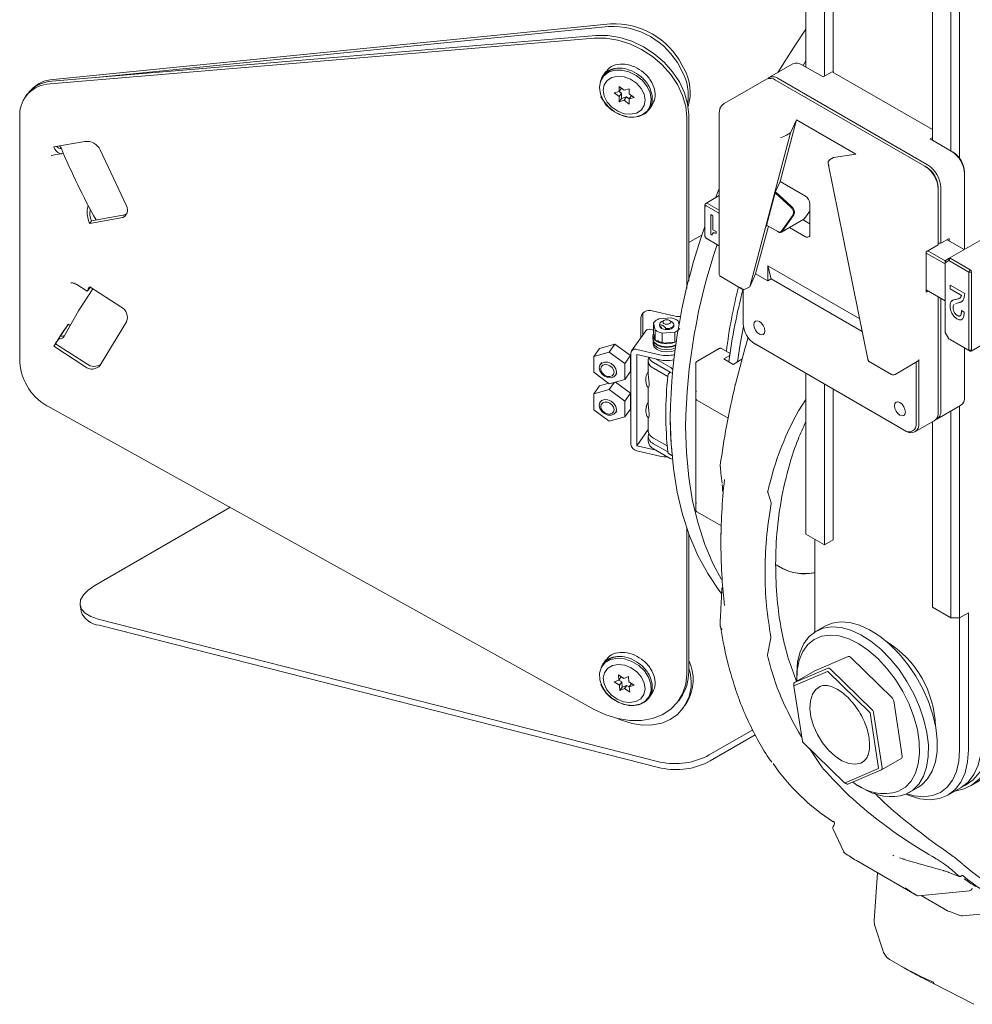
# Model space of a CAD drawing. Header units: millimetres. Extents: x 63 to 559, y 25 to 389.
# Tile 23 of 88: x 63 to 101, y 290 to 329. Entities that reach past the tile are written whole.
import ezdxf

# ---------------------------------------------------------------- set-up
doc = ezdxf.new("R2010")
doc.units = ezdxf.units.MM

msp = doc.modelspace()

# ---------------------------------------------------------------- linework, layer by layer
at = {"color": 7, "linetype": 'Continuous', "lineweight": 15}
for p, q in [((94.62, 334.197), (94.62, 327.291)), ((95.363, 326.924), (95.363, 333.768)), ((95.716, 327.087), (95.716, 333.972)), ((99.711, 324.352), (99.711, 331.258)), ((100.454, 323.924), (100.454, 330.829)), ((100.808, 330.829), (100.808, 323.612)), ((86.752, 329.032), (64.318, 326.797)), ((64.266, 326.721), (86.176, 328.561)), ((86.676, 328.925), (66.035, 326.869)), ((64.19, 326.614), (86.1, 328.454)), ((89.706, 327.237), (89.63, 327.383)), ((94.086, 327.42), (93.132, 326.869)), ((95.31, 326.893), (94.461, 327.383)), ((94.62, 327.54), (94.503, 327.359)), ((86.57, 327.116), (86.452, 326.95)), ((89.63, 327.13), (89.555, 327.276)), ((95.681, 327.107), (95.31, 326.893)), ((99.711, 324.781), (95.681, 327.107)), ((86.473, 326.936), (86.43, 326.875)), ((93.026, 326.808), (91.329, 325.828)), ((99.411, 323.301), (93.401, 326.771)), ((93.507, 326.832), (99.517, 323.362)), ((63.263, 326.19), (63.187, 326.083)), ((87.101, 326.308), (86.901, 326.253)), ((86.901, 326.253), (87.101, 326.104)), ((87.302, 326.363), (87.101, 326.513)), ((87.101, 326.513), (87.101, 326.308)), ((87.195, 326.442), (87.101, 326.308)), ((87.101, 326.308), (87.195, 326.238)), ((87.195, 326.238), (87.101, 326.104)), ((87.195, 326.442), (87.195, 326.442)), ((87.195, 326.238), (87.195, 326.034)), ((87.502, 326.418), (87.302, 326.363)), ((87.502, 326.214), (87.502, 326.418)), ((87.703, 326.065), (87.502, 326.214)), ((86.379, 326.118), (86.367, 326.101)), ((86.367, 326.101), (86.385, 326.103)), ((87.101, 326.104), (87.101, 325.9)), ((87.195, 326.034), (87.101, 325.9)), ((87.101, 325.9), (87.302, 325.955)), ((87.195, 326.034), (87.396, 326.089)), ((87.396, 326.089), (87.302, 325.955)), ((87.302, 325.955), (87.502, 325.806)), ((87.396, 326.089), (87.502, 326.01)), ((87.596, 326.144), (87.502, 326.01)), ((87.502, 326.01), (87.703, 326.065)), ((87.502, 325.806), (87.502, 326.01)), ((87.596, 326.144), (87.597, 326.144)), ((88.268, 325.577), (88.287, 325.604)), ((88.307, 325.59), (88.421, 325.75)), ((91.129, 325.424), (91.129, 318.97)), ((62.969, 315.408), (62.969, 325.365)), ((89.824, 325.274), (89.824, 318.384)), ((89.9, 325.381), (89.9, 318.686)), ((94.24, 325.163), (93.583, 322.685)), ((94.24, 325.163), (94.001, 324.648)), ((96.627, 323.786), (94.24, 325.163)), ((94.001, 324.648), (92.357, 318.453)), ((94.001, 324.648), (93.842, 324.556)), ((65.596, 324.299), (64.338, 324.078)), ((99.711, 324.454), (99.623, 324.403)), ((100.472, 323.913), (99.623, 324.403)), ((64.248, 323.734), (64.668, 323.808)), ((67.268, 321.71), (66.212, 323.957)), ((100.472, 323.913), (100.525, 323.883)), ((95.517, 323.414), (97.13, 315.471)), ((95.734, 323.648), (95.575, 323.556)), ((95.734, 323.648), (96.627, 323.786)), ((99.464, 323.27), (99.411, 323.301)), ((101.002, 322.995), (101.002, 323.056)), ((93.583, 322.685), (93.396, 322.283)), ((94.603, 322.096), (93.583, 322.685)), ((101.002, 319.953), (101.002, 322.995)), ((93.02, 320.867), (93.396, 322.283)), ((94.004, 321.673), (93.381, 322.225)), ((93.391, 322.264), (94.026, 321.7)), ((99.941, 322.444), (99.941, 322.382)), ((99.941, 320.137), (99.941, 322.382)), ((100.047, 322.444), (100.047, 320.198)), ((91.129, 322.119), (90.587, 321.806)), ((90.556, 321.738), (90.556, 321.676)), ((90.556, 321.676), (90.556, 320.492)), ((91.104, 321.421), (90.609, 321.707)), ((90.662, 321.799), (91.129, 321.529)), ((94.565, 321.194), (94.779, 321.497)), ((94.779, 320.565), (94.779, 321.79)), ((65.786, 320.999), (67.045, 321.22)), ((65.861, 321.106), (65.786, 320.999)), ((65.861, 321.106), (67.12, 321.327)), ((90.789, 321.358), (90.87, 321.311)), ((90.789, 320.563), (90.789, 321.358)), ((90.79, 320.564), (90.79, 321.357)), ((90.87, 321.311), (90.87, 320.746)), ((93.631, 320.682), (94.1, 321.348)), ((93.636, 320.647), (94.537, 321.168)), ((94.133, 321.339), (93.664, 320.673)), ((94.503, 321.148), (94.779, 320.989)), ((94.779, 320.989), (94.503, 321.148)), ((90.87, 320.746), (91.002, 320.67)), ((91.002, 320.67), (91.002, 320.596)), ((93.107, 320.893), (92.596, 318.968)), ((93.02, 320.867), (93.048, 320.927)), ((93.038, 320.933), (93.493, 320.67)), ((93.511, 320.66), (93.038, 320.933)), ((93.96, 320.834), (94.603, 320.463)), ((90.445, 320.542), (89.9, 320.227)), ((90.609, 320.401), (91.104, 320.115)), ((90.662, 320.37), (90.609, 320.401)), ((91.129, 320.1), (90.662, 320.37)), ((90.79, 320.564), (90.789, 320.563)), ((90.848, 320.529), (90.789, 320.563)), ((90.85, 320.53), (90.79, 320.564)), ((100.383, 320.392), (100.047, 320.198)), ((100.989, 319.946), (100.299, 320.344)), ((100.383, 320.295), (100.383, 320.392)), ((100.385, 319.597), (101.694, 320.353)), ((99.464, 319.861), (99.941, 320.137)), ((99.464, 319.861), (99.464, 318.228)), ((99.521, 319.895), (100.225, 319.489)), ((100.047, 320.198), (99.941, 320.198)), ((100.224, 319.366), (99.464, 319.805)), ((100.24, 319.513), (100.224, 319.418)), ((100.37, 319.502), (100.224, 319.418)), ((100.224, 319.479), (100.224, 319.418)), ((100.24, 319.513), (100.385, 319.597)), ((100.37, 319.502), (100.385, 319.597)), ((100.37, 319.502), (100.423, 319.594)), ((101.179, 319.035), (100.37, 319.502)), ((100.423, 319.594), (101.232, 319.127)), ((96.788, 317.158), (93.082, 319.297)), ((93.082, 318.687), (93.082, 319.297)), ((93.082, 319.297), (93.224, 318.769)), ((100.224, 319.418), (100.224, 316.611)), ((101.179, 319.035), (101.232, 319.127)), ((91.189, 318.857), (92.059, 318.355)), ((92.357, 318.453), (92.596, 318.968)), ((92.596, 318.968), (93.082, 318.687)), ((93.224, 318.769), (93.082, 318.687)), ((96.89, 316.652), (93.224, 318.769)), ((101.179, 319.035), (101.285, 319.035)), ((101.179, 315.891), (101.179, 319.035)), ((101.285, 319.035), (101.285, 315.891)), ((65.267, 318.538), (65.686, 318.266)), ((65.813, 318.432), (65.777, 318.382)), ((67.045, 317.636), (65.786, 318.45)), ((65.916, 318.365), (65.876, 318.309)), ((92.092, 318.341), (92.092, 316.972)), ((92.198, 318.361), (92.357, 318.453)), ((99.464, 318.325), (100.224, 317.886)), ((100.224, 317.886), (99.464, 318.325)), ((99.464, 318.228), (99.548, 318.277)), ((100.423, 318.512), (101.011, 318.173)), ((100.423, 318.371), (100.423, 318.512)), ((100.424, 318.372), (100.423, 318.371)), ((100.884, 318.104), (100.423, 318.371)), ((100.424, 318.372), (100.424, 318.511)), ((100.886, 318.105), (100.424, 318.372)), ((99.941, 313.4), (99.941, 318.05)), ((100.047, 317.989), (100.047, 313.462)), ((100.649, 317.943), (100.737, 317.96)), ((100.886, 318.105), (100.884, 318.104)), ((89.361, 317.26), (88.435, 317.478)), ((100.424, 317.676), (100.423, 317.675)), ((100.701, 317.79), (100.638, 317.761)), ((100.703, 317.791), (100.64, 317.762)), ((100.812, 317.817), (100.701, 317.79)), ((100.814, 317.818), (100.703, 317.791)), ((100.814, 317.818), (100.812, 317.817)), ((100.848, 317.841), (100.814, 317.818)), ((100.883, 317.488), (100.99, 317.426)), ((87.972, 317.179), (87.972, 316.393)), ((88.048, 317.285), (88.048, 316.5)), ((89.203, 317.195), (88.692, 317.154)), ((88.902, 317.097), (88.814, 317.046)), ((89.176, 317.071), (89.131, 317.097)), ((89.513, 316.923), (89.476, 317.076)), ((100.698, 317.162), (100.696, 317.161)), ((64.805, 316.752), (64.721, 316.632)), ((64.884, 316.882), (64.799, 316.762)), ((64.99, 316.898), (64.922, 316.941)), ((66.212, 315.291), (67.268, 317.041)), ((88.169, 316.672), (87.603, 315.87)), ((88.374, 316.732), (88.486, 316.705)), ((88.486, 316.996), (88.557, 316.702)), ((88.486, 316.588), (88.486, 316.996)), ((88.557, 316.702), (88.557, 316.293)), ((88.73, 316.93), (88.73, 316.889)), ((88.732, 316.869), (88.732, 316.91)), ((88.983, 316.765), (88.983, 316.725)), ((89.194, 316.757), (89.23, 316.78)), ((89.303, 316.889), (89.303, 316.93)), ((88.456, 316.481), (88.456, 316.359)), ((88.466, 316.296), (88.466, 316.144)), ((88.557, 316.293), (88.486, 316.588)), ((88.83, 316.582), (89.341, 316.623)), ((88.83, 316.174), (88.83, 316.582)), ((89.341, 316.623), (89.341, 316.215)), ((100.224, 316.611), (100.37, 316.358)), ((100.37, 316.358), (101.179, 315.891)), ((100.423, 316.328), (100.37, 316.358)), ((101.232, 315.861), (100.423, 316.328)), ((101.269, 315.857), (102.577, 316.612)), ((64.413, 316.159), (64.338, 316.052)), ((64.338, 316.052), (65.596, 315.238)), ((64.413, 316.159), (65.672, 315.345)), ((86.305, 315.97), (86.079, 315.649)), ((86.305, 315.97), (86.93, 316.141)), ((86.93, 316.141), (86.704, 315.82)), ((86.93, 316.141), (87.555, 315.676)), ((87.807, 315.93), (88.733, 315.712)), ((89.341, 316.215), (88.83, 316.174)), ((89.341, 316.215), (89.424, 316.262)), ((91.13, 315.963), (90.23, 315.443)), ((91.563, 315.767), (91.218, 315.966)), ((92.57, 316.146), (98.58, 312.676)), ((92.623, 316.115), (92.57, 316.146)), ((98.633, 312.645), (92.623, 316.115)), ((101.002, 314.013), (101.002, 315.993)), ((101.179, 315.891), (101.285, 315.891)), ((101.179, 315.891), (101.232, 315.861)), ((86.079, 315.649), (86.704, 315.82)), ((86.079, 315.013), (86.079, 315.649)), ((86.704, 315.82), (87.329, 315.355)), ((87.555, 315.676), (87.329, 315.355)), ((87.555, 315.676), (87.555, 315.04)), ((87.576, 312.106), (87.576, 315.78)), ((87.807, 312.051), (87.807, 315.726)), ((88.733, 315.508), (87.807, 315.726)), ((88.266, 315.48), (88.266, 315.022)), ((88.593, 315.541), (89.158, 315.215)), ((91.551, 315.678), (91.315, 315.542)), ((91.315, 315.542), (91.686, 315.327)), ((91.686, 315.327), (92.04, 315.532)), ((99.163, 315.524), (99.163, 312.951)), ((86.398, 315.4), (86.341, 315.32)), ((87.329, 315.355), (87.329, 314.719)), ((88.486, 315.399), (89.158, 315.011)), ((88.486, 315.174), (89.058, 314.844)), ((90.183, 314.286), (90.183, 315.369)), ((97.141, 315.457), (98.063, 314.924)), ((98.213, 314.924), (99.101, 315.437)), ((99.057, 312.951), (99.057, 315.412)), ((86.704, 314.548), (86.079, 315.013)), ((87.329, 314.719), (86.704, 314.548)), ((86.954, 314.888), (87.01, 314.968)), ((87.555, 315.04), (87.329, 314.719)), ((89.158, 315.011), (89.148, 315.005)), ((89.243, 314.962), (89.158, 315.011)), ((94.62, 314.962), (94.62, 308.49)), ((86.305, 314.459), (86.079, 314.139)), ((86.079, 314.139), (86.704, 314.31)), ((86.305, 314.459), (86.683, 314.563)), ((86.912, 314.605), (86.704, 314.31)), ((86.704, 314.31), (87.329, 313.845)), ((86.951, 314.615), (87.555, 314.165)), ((88.266, 314.349), (88.266, 313.798)), ((95.363, 308.062), (95.363, 314.533)), ((95.716, 308.266), (95.716, 314.329)), ((86.079, 313.502), (86.079, 314.139)), ((87.555, 314.165), (87.329, 313.845)), ((87.555, 314.165), (87.555, 313.529)), ((90.183, 313.959), (90.183, 314.286)), ((90.183, 310.407), (90.183, 313.959)), ((94.62, 313.911), (94.315, 313.453)), ((86.1, 301.436), (64.19, 313.586)), ((86.704, 313.037), (86.079, 313.502)), ((86.398, 313.89), (86.341, 313.81)), ((87.329, 313.845), (87.329, 313.208)), ((87.555, 313.529), (87.329, 313.208)), ((88.196, 313.618), (88.177, 313.527)), ((88.177, 313.527), (88.177, 313.452)), ((88.279, 313.84), (88.221, 313.713)), ((90.23, 313.885), (91.488, 313.159)), ((99.892, 313.118), (100.847, 313.669)), ((100.808, 313.647), (100.808, 305.123)), ((87.329, 313.208), (86.704, 313.037)), ((86.954, 313.377), (87.01, 313.457)), ((88.266, 313.125), (88.266, 312.663)), ((94.128, 313.106), (94.315, 313.453)), ((100.454, 305.123), (100.454, 313.443)), ((99.008, 312.608), (99.786, 313.057)), ((99.711, 305.551), (99.711, 313.014)), ((87.807, 312.051), (88.266, 312.702)), ((88.266, 312.439), (88.266, 312.234)), ((88.486, 312.357), (89.034, 312.041)), ((88.593, 311.867), (87.807, 312.051)), ((88.486, 312.132), (89.057, 311.803)), ((88.486, 311.928), (89.158, 311.541)), ((87.807, 311.847), (88.733, 311.629)), ((89.085, 311.733), (89.226, 311.651)), ((91.17, 311.262), (91.172, 311.275)), ((90.183, 310.226), (90.183, 310.305)), ((90.183, 309.795), (90.183, 310.226)), ((93.08, 310.175), (93.216, 309.749)), ((71.435, 309.568), (65.989, 306.424)), ((90.183, 309.468), (90.183, 309.795)), ((90.23, 309.394), (91.219, 308.824)), ((89.824, 308.733), (89.824, 302.863)), ((89.9, 308.518), (89.9, 302.97)), ((91.198, 308.531), (91.198, 308.107)), ((94.62, 308.49), (95.363, 308.062)), ((94.974, 308.286), (94.974, 304.552)), ((95.363, 308.062), (95.716, 308.266)), ((93.673, 307.114), (93.418, 307.261)), ((93.418, 307.259), (93.673, 307.112)), ((94.974, 306.943), (94.923, 306.934)), ((94.923, 306.932), (94.974, 306.941)), ((65.401, 305.631), (65.438, 305.389)), ((100.454, 305.123), (99.711, 305.551)), ((100.808, 305.123), (101.161, 305.327)), ((101.161, 305.327), (101.161, 299.815)), ((66.13, 305.07), (88.751, 299.319)), ((66.167, 304.828), (88.788, 299.077)), ((95.379, 304.788), (95.026, 304.583)), ((100.454, 305.123), (100.808, 305.123)), ((100.808, 299.815), (100.808, 305.123)), ((93.208, 304.323), (93.071, 303.638)), ((86.473, 303.256), (86.43, 303.195)), ((86.57, 303.437), (86.452, 303.27)), ((96.324, 303.566), (94.977, 302.99)), ((98.1, 301.89), (96.411, 303.535)), ((87.284, 302.687), (87.076, 302.825)), ((87.076, 302.825), (87.093, 302.617)), ((95.487, 302.967), (94.139, 302.391)), ((94.972, 302.987), (94.159, 302.518)), ((94.164, 302.52), (95.511, 303.096)), ((94.249, 302.866), (94.249, 302.662)), ((94.972, 302.987), (94.977, 302.99)), ((97.193, 301.316), (95.504, 302.961)), ((95.598, 303.066), (97.287, 301.42)), ((86.379, 302.438), (86.367, 302.421)), ((86.367, 302.421), (86.385, 302.424)), ((87.093, 302.617), (86.902, 302.547)), ((86.902, 302.547), (87.11, 302.41)), ((87.187, 302.751), (87.093, 302.617)), ((87.093, 302.617), (87.205, 302.543)), ((87.205, 302.543), (87.11, 302.41)), ((87.11, 302.41), (87.127, 302.202)), ((87.187, 302.751), (87.187, 302.751)), ((87.205, 302.543), (87.222, 302.336)), ((87.222, 302.336), (87.413, 302.406)), ((87.476, 302.757), (87.284, 302.687)), ((87.413, 302.406), (87.319, 302.272)), ((87.413, 302.406), (87.51, 302.341)), ((87.493, 302.549), (87.476, 302.757)), ((87.701, 302.412), (87.493, 302.549)), ((87.604, 302.475), (87.51, 302.342)), ((87.51, 302.342), (87.701, 302.412)), ((87.604, 302.475), (87.605, 302.475)), ((94.133, 302.461), (94.133, 302.379)), ((87.222, 302.336), (87.127, 302.202)), ((87.127, 302.202), (87.319, 302.272)), ((87.319, 302.272), (87.527, 302.134)), ((87.527, 302.134), (87.51, 302.342)), ((88.307, 301.91), (88.421, 302.071)), ((91.777, 302.278), (91.782, 302.261)), ((94.134, 302.375), (94.475, 300.153)), ((88.268, 301.897), (88.287, 301.925)), ((89.497, 301.787), (89.572, 301.893)), ((89.821, 301.712), (89.746, 301.601)), ((98.5, 299.558), (98.158, 301.779)), ((89.654, 301.47), (89.73, 301.577)), ((89.746, 301.605), (89.671, 301.494)), ((97.547, 299.072), (97.205, 301.294)), ((97.345, 301.31), (97.687, 299.088)), ((94.315, 300.534), (94.128, 300.869)), ((90.727, 299.603), (92.476, 300.613)), ((94.447, 300.337), (94.315, 300.534)), ((90.765, 299.361), (92.581, 300.41)), ((94.487, 300.131), (96.176, 298.486)), ((101.238, 298.355), (104.42, 300.192)), ((95.247, 299.142), (94.768, 299.857)), ((97.662, 299.011), (98.476, 299.48)), ((95.247, 299.142), (95.333, 299.036)), ((96.193, 298.48), (97.541, 299.056)), ((97.658, 299.008), (96.311, 298.432)), ((96.182, 298.481), (96.253, 298.44)), ((96.724, 298.376), (96.9, 298.274)), ((98.776, 298.088), (99.129, 298.292)), ((100.332, 297.984), (100.863, 298.29)), ((95.715, 296.617), (96.139, 295.709)), ((95.75, 296.787), (95.718, 296.729)), ((96.649, 295.353), (99.078, 293.95)), ((98.115, 295.571), (98.16, 295.549)), ((98.391, 295.459), (98.589, 295.404)), ((100.154, 294.955), (100.362, 294.883)), ((100.374, 294.876), (100.794, 294.71)), ((97.499, 294.862), (97.37, 292.933)), ((99.154, 293.934), (101.198, 294.137)), ((101.295, 294.201), (101.317, 294.241)), ((99.256, 293.944), (100.32, 293.33)), ((100.917, 293.125), (102.963, 293.331)), ((97.398, 292.719), (97.726, 291.707)), ((97.985, 291.373), (98.476, 291.089)), ((99.784, 290.385), (101.382, 289.567))]:
    msp.add_line(p, q, dxfattribs=at)
at = {"color": 7, "linetype": 'Continuous', "lineweight": 15, "flags": 128}
for points in [[(86.176, 328.561), (86.643, 328.56), (87.125, 328.483), (87.607, 328.332), (88.075, 328.112), (88.513, 327.828), (88.909, 327.49), (89.251, 327.107), (89.528, 326.692), (89.732, 326.258), (89.858, 325.816), (89.9, 325.381)], [(94.62, 328.814), (94.114, 328.069), (93.482, 327.071)], [(86.1, 328.454), (86.568, 328.453), (87.05, 328.377), (87.532, 328.225), (87.999, 328.005), (88.437, 327.721), (88.833, 327.383), (89.175, 327), (89.453, 326.585), (89.657, 326.151), (89.782, 325.709), (89.824, 325.274)], [(88.391, 325.981), (88.348, 325.732), (88.225, 325.523), (88.031, 325.371), (87.782, 325.289), (87.497, 325.282), (87.2, 325.352), (86.916, 325.492), (86.667, 325.692), (86.472, 325.936), (86.349, 326.202), (86.307, 326.471), (86.349, 326.72), (86.472, 326.929), (86.667, 327.081), (86.916, 327.163), (87.2, 327.17), (87.497, 327.1), (87.782, 326.96), (88.031, 326.76), (88.225, 326.516), (88.348, 326.25), (88.391, 325.981)], [(88.143, 325.961), (88.102, 326.2), (87.982, 326.435), (87.796, 326.643), (87.562, 326.804), (87.302, 326.901), (87.042, 326.926), (86.807, 326.876), (86.621, 326.755), (86.501, 326.577), (86.46, 326.357), (86.501, 326.118), (86.621, 325.883), (86.807, 325.675), (87.042, 325.515), (87.302, 325.417), (87.562, 325.392), (87.796, 325.443), (87.982, 325.563), (88.102, 325.742), (88.143, 325.961)], [(91.129, 322.402), (91.114, 322.364), (90.983, 322.035)], [(64.744, 316.438), (65.332, 317.483), (65.916, 318.365)], [(65.797, 318.442), (65.795, 318.436), (65.798, 318.436), (65.801, 318.439)], [(88.071, 317.407), (88.057, 317.363), (88.048, 317.285)], [(89.131, 316.966), (89.078, 316.946), (89.016, 316.939), (88.955, 316.946), (88.902, 316.966), (88.868, 316.996), (88.855, 317.032), (88.868, 317.067), (88.902, 317.097), (88.955, 317.118), (89.016, 317.125), (89.078, 317.118), (89.131, 317.097), (89.165, 317.067), (89.178, 317.032), (89.165, 316.996), (89.131, 316.966)], [(92.967, 316.671), (92.951, 316.583), (92.903, 316.528), (92.831, 316.514), (92.746, 316.544), (92.662, 316.612), (92.59, 316.709), (92.542, 316.819), (92.526, 316.926), (92.542, 317.014), (92.59, 317.069), (92.662, 317.083), (92.746, 317.054), (92.831, 316.986), (92.903, 316.889), (92.951, 316.779), (92.967, 316.671)], [(89.301, 316.949), (89.301, 316.912), (89.287, 316.876), (89.259, 316.842), (89.219, 316.813), (89.168, 316.79), (89.11, 316.773), (89.047, 316.765), (88.983, 316.765)], [(92.102, 316.855), (91.969, 316.14), (91.86, 315.428)], [(89.4, 316.243), (89.234, 316.181), (89.018, 316.157), (88.803, 316.181), (88.621, 316.252), (88.499, 316.357), (88.456, 316.481), (88.486, 316.587)], [(89.38, 316.11), (89.234, 316.059), (89.018, 316.034), (88.803, 316.059), (88.621, 316.129), (88.499, 316.235), (88.456, 316.359)], [(89.377, 316.087), (89.227, 316.034), (89.016, 316.01), (88.806, 316.034), (88.627, 316.103), (88.508, 316.206), (88.473, 316.28)], [(92.293, 316.408), (92.157, 315.948), (91.78, 314.527)], [(89.362, 315.989), (89.227, 315.942), (89.016, 315.918), (88.806, 315.942), (88.628, 316.011), (88.508, 316.114), (88.466, 316.236)], [(88.466, 316.236), (88.508, 316.114), (88.627, 316.011), (88.806, 315.942), (89.016, 315.918), (89.227, 315.942), (89.362, 315.989)], [(88.466, 316.144), (88.508, 316.022), (88.628, 315.919), (88.806, 315.85), (89.016, 315.826), (89.227, 315.85), (89.349, 315.891)], [(86.995, 315.022), (86.968, 314.911), (86.893, 314.83), (86.78, 314.79), (86.647, 314.798), (86.514, 314.852), (86.402, 314.945), (86.326, 315.062), (86.3, 315.186), (86.326, 315.297), (86.402, 315.378), (86.514, 315.418), (86.647, 315.41), (86.78, 315.355), (86.893, 315.263), (86.968, 315.146), (86.995, 315.022)], [(86.896, 315.014), (86.875, 315.109), (86.817, 315.199), (86.731, 315.271), (86.628, 315.313), (86.526, 315.319), (86.44, 315.288), (86.382, 315.225), (86.361, 315.14), (86.382, 315.045), (86.44, 314.955), (86.526, 314.884), (86.628, 314.842), (86.731, 314.836), (86.817, 314.866), (86.875, 314.929), (86.896, 315.014)], [(86.995, 313.512), (86.968, 313.401), (86.893, 313.319), (86.78, 313.279), (86.647, 313.287), (86.514, 313.342), (86.402, 313.435), (86.326, 313.552), (86.3, 313.675), (86.326, 313.786), (86.402, 313.868), (86.514, 313.907), (86.647, 313.899), (86.78, 313.845), (86.893, 313.752), (86.968, 313.635), (86.995, 313.512)], [(86.896, 313.504), (86.875, 313.599), (86.817, 313.689), (86.731, 313.76), (86.628, 313.802), (86.526, 313.808), (86.44, 313.777), (86.382, 313.715), (86.361, 313.629), (86.382, 313.534), (86.44, 313.444), (86.526, 313.373), (86.628, 313.331), (86.731, 313.325), (86.817, 313.356), (86.875, 313.418), (86.896, 313.504)], [(98.624, 313.406), (98.607, 313.318), (98.56, 313.263), (98.488, 313.249), (98.403, 313.278), (98.319, 313.346), (98.247, 313.443), (98.199, 313.553), (98.182, 313.661), (98.199, 313.749), (98.247, 313.804), (98.319, 313.818), (98.403, 313.788), (98.488, 313.72), (98.56, 313.623), (98.607, 313.513), (98.624, 313.406)], [(89.158, 313.174), (89.189, 312.133), (89.283, 311.133), (89.439, 310.179), (89.656, 309.276), (89.934, 308.426), (90.27, 307.635), (90.664, 306.906), (91.114, 306.242), (91.219, 306.106)], [(89.777, 312.816), (89.808, 311.776), (89.902, 310.776), (90.058, 309.822), (90.275, 308.918), (90.552, 308.069), (90.889, 307.278), (91.216, 306.661)], [(65.989, 306.424), (65.724, 306.243), (65.532, 306.048), (65.422, 305.848), (65.398, 305.652), (65.461, 305.469), (65.61, 305.306), (65.836, 305.171), (66.13, 305.07)], [(95.379, 304.788), (95.672, 304.91), (96.015, 304.962), (96.387, 304.934), (96.78, 304.826), (97.184, 304.641), (97.589, 304.384), (97.987, 304.06), (98.367, 303.676), (98.722, 303.243), (99.042, 302.77), (99.32, 302.268), (99.549, 301.749), (99.725, 301.225), (99.843, 300.708), (99.9, 300.211), (99.896, 299.745), (99.829, 299.321), (99.702, 298.949), (99.517, 298.638), (99.28, 298.395), (99.129, 298.292)], [(94.249, 302.866), (94.249, 302.902), (94.285, 303.349), (94.382, 303.748), (94.538, 304.09), (94.75, 304.368), (95.012, 304.575), (95.318, 304.706), (95.661, 304.758), (96.034, 304.73), (96.427, 304.622), (96.83, 304.437), (97.236, 304.18), (97.633, 303.856), (98.014, 303.472), (98.368, 303.039), (98.688, 302.566), (98.966, 302.064), (99.196, 301.544), (99.372, 301.02), (99.49, 300.504), (99.547, 300.007), (99.542, 299.541), (99.475, 299.117), (99.348, 298.745), (99.164, 298.434), (98.926, 298.19), (98.642, 298.021), (98.642, 298.021)], [(98.349, 298.14), (98.627, 298.308), (98.856, 298.552), (99.03, 298.865), (99.144, 299.24), (99.196, 299.666), (99.183, 300.133), (99.107, 300.629), (98.969, 301.14), (98.773, 301.653), (98.524, 302.156), (98.228, 302.635), (97.893, 303.077), (97.528, 303.472), (97.142, 303.809), (96.746, 304.079), (96.349, 304.275), (95.961, 304.393), (95.593, 304.429), (95.255, 304.382), (94.954, 304.253), (94.7, 304.046), (94.497, 303.767), (94.353, 303.422), (94.27, 303.02), (94.25, 302.572), (94.25, 302.571)], [(86.762, 303.444), (87.029, 303.496), (87.321, 303.471), (87.616, 303.371), (87.889, 303.205), (88.118, 302.985), (88.285, 302.73), (88.376, 302.459), (88.384, 302.196), (88.308, 301.961), (88.154, 301.774), (87.935, 301.649), (87.669, 301.597), (87.376, 301.622), (87.082, 301.721), (86.809, 301.888), (86.58, 302.107), (86.413, 302.363), (86.322, 302.633), (86.314, 302.896), (86.39, 303.131), (86.544, 303.319), (86.762, 303.444)], [(86.828, 303.204), (86.636, 303.09), (86.51, 302.916), (86.461, 302.7), (86.494, 302.462), (86.606, 302.226), (86.786, 302.014), (87.017, 301.848), (87.276, 301.744), (87.537, 301.712), (87.775, 301.755), (87.967, 301.869), (88.093, 302.042), (88.142, 302.259), (88.109, 302.497), (87.997, 302.733), (87.817, 302.945), (87.586, 303.111), (87.327, 303.215), (87.066, 303.247), (86.828, 303.204)], [(89.824, 302.863), (89.782, 302.448), (89.657, 302.065), (89.453, 301.727), (89.175, 301.442), (88.833, 301.221), (88.437, 301.069), (87.999, 300.992), (87.532, 300.991), (87.05, 301.066), (86.568, 301.216), (86.1, 301.436)], [(101.691, 302.927), (101.845, 302.531), (102.028, 301.94), (102.151, 301.359), (102.214, 300.799), (102.214, 300.269), (102.151, 299.781), (102.028, 299.343), (101.845, 298.963), (101.607, 298.648), (101.318, 298.404), (100.983, 298.236), (100.618, 298.148)], [(100.937, 298.336), (101.046, 298.389), (101.352, 298.605), (101.607, 298.894), (101.807, 299.252), (101.948, 299.672), (102.027, 300.145), (102.043, 300.662), (101.995, 301.214), (101.885, 301.789), (101.714, 302.376), (101.691, 302.442)], [(95.204, 302.372), (95.017, 302.245), (94.88, 302.046), (94.8, 301.786), (94.781, 301.478), (94.823, 301.137), (94.926, 300.78), (95.083, 300.426), (95.288, 300.092), (95.528, 299.795), (95.794, 299.549), (96.07, 299.367), (96.344, 299.259), (96.601, 299.229), (96.829, 299.279), (96.898, 299.314)], [(87.039, 301.069), (87.2, 301), (87.619, 300.869), (88.038, 300.805), (88.443, 300.811), (88.821, 300.886), (89.159, 301.029), (89.445, 301.234), (89.671, 301.494)], [(100.863, 298.29), (100.863, 298.29), (101.151, 298.513), (101.383, 298.816), (101.553, 299.192), (101.657, 299.63), (101.691, 300.121)], [(101.161, 299.815), (101.126, 299.324), (101.023, 298.886), (100.853, 298.51), (100.621, 298.207), (100.333, 297.984), (99.995, 297.846), (99.617, 297.796), (99.207, 297.837), (98.775, 297.967), (98.638, 298.024)], [(98.684, 298.04), (98.975, 297.961), (99.36, 297.923), (99.714, 297.969), (100.031, 298.098), (100.301, 298.308), (100.518, 298.592), (100.678, 298.944), (100.775, 299.355), (100.808, 299.815)], [(96.186, 295.655), (96.18, 295.659), (96.18, 295.659)], [(100.154, 294.955), (100.17, 294.946), (100.179, 294.943)], [(100.362, 294.883), (100.372, 294.877), (100.374, 294.876)]]:
    msp.add_lwpolyline(points, dxfattribs=at)
at = {"color": 7, "linetype": 'Continuous', "lineweight": 15}
for centre, radius, start, end in [((86.906, 325.963), 3.072, 27.5287, 92.8751), ((86.83, 325.856), 3.072, 27.5287, 92.8751), ((94.242, 327.076), 0.377, 54.3825, 114.3069), ((87.116, 326.431), 0.818, 79.3245, 141.3623), ((87.836, 326.14), 2.049, 350.7599, 28.8798), ((88.019, 326.273), 1.943, 342.949, 29.7524), ((64.215, 325.368), 1.246, 91.1224, 180.1101), ((64.331, 325.384), 1.338, 92.7776, 142.949), ((64.412, 325.444), 1.357, 94.0073, 136.6913), ((93.181, 326.464), 0.377, 54.3825, 114.3069), ((93.295, 326.554), 0.35, 52.6942, 127.3088), ((65.664, 323.696), 0.607, 25.4639, 96.3701), ((64.773, 324.238), 0.464, 200.2429, 246.4899), ((64.623, 324.191), 0.184, 209.7102, 278.5951), ((64.377, 323.896), 0.296, 23.3186, 48.9867), ((64.638, 323.977), 0.172, 253.0712, 300.8034), ((90.66, 334.845), 28.177, 202.6078, 209.1083), ((99.851, 322.942), 1.153, 2.6054, 57.3946), ((99.966, 323.009), 1.037, 2.6055, 57.3945), ((98.79, 322.33), 1.153, 2.6054, 57.3946), ((98.905, 322.397), 1.037, 2.6055, 57.3945), ((98.896, 322.391), 1.153, 2.6054, 57.3946), ((94.396, 321.773), 0.384, 2.6055, 57.3944), ((66.439, 321.475), 0.753, 161.0037, 179.7702), ((66.786, 321.457), 1.1, 178.8918, 204.5849), ((66.468, 321.399), 0.674, 166.33, 205.798), ((66.991, 321.541), 0.325, 279.4209, 31.4406), ((90.621, 321.748), 0.0655, 50.7965, 189.2142), ((90.589, 321.682), 0.0328, 50.7978, 189.2154), ((93.831, 321.444), 0.287, 340.2582, 52.7912), ((93.834, 321.446), 0.319, 340.2582, 52.7913), ((67.068, 321.659), 0.336, 278.8387, 311.0701), ((91.054, 321.338), 0.0978, 39.3152, 58.8305), ((94.493, 321.244), 0.088, 300.2749, 325.285), ((112.909, 312.836), 23.754, 160.2258, 179.1862), ((93.556, 320.747), 0.099, 230.7685, 319.3289), ((93.58, 320.745), 0.11, 230.7689, 319.3289), ((90.671, 320.498), 0.115, 182.605, 237.3942), ((94.672, 320.548), 0.109, 230.7967, 9.2144), ((113.359, 312.493), 23.584, 161.0658, 179.2145), ((91.129, 320.154), 0.046, 237.5073, 270.4109), ((100.262, 319.483), 0.0377, 125.6965, 185.62), ((100.401, 319.563), 0.0377, 54.3813, 114.3173), ((101.17, 319.03), 0.115, 2.6054, 57.3941), ((66.635, 317.869), 1.028, 145.6284, 157.2465), ((65.328, 318.644), 0.52, 313.452, 329.6576), ((113.023, 313.137), 21.776, 165.8932, 172.8386), ((114.069, 312.529), 22.737, 165.1418, 172.6841), ((66.835, 317.217), 0.468, 337.8293, 63.4079), ((88.312, 317.161), 0.34, 68.7671, 176.9964), ((89.477, 317.719), 0.473, 255.8239, 282.0912), ((73.888, 310.411), 11.088, 145.0573, 147.0065), ((60.32, 319.872), 5.464, 325.1868, 327.5136), ((63.928, 317.545), 1.163, 325.2353, 328.7092), ((88.315, 316.552), 0.189, 72.0352, 140.6841), ((88.866, 316.923), 0.134, 112.6615, 185.4608), ((93.129, 317.019), 1.037, 182.6054, 237.3946), ((76.397, 308.714), 14.116, 146.7763, 148.6807), ((72.361, 311.328), 9.301, 145.2343, 148.7103), ((64.588, 316.535), 0.184, 254.087, 327.9182), ((64.663, 316.665), 0.205, 254.6517, 301.9695), ((87.746, 315.771), 0.17, 68.7678, 176.9956), ((101.252, 315.886), 0.0328, 230.7976, 9.2122), ((88.59, 315.476), 0.32, 158.7145, 251.0375), ((88.686, 315.79), 0.44, 203.6469, 242.9818), ((89.016, 316.926), 1.246, 256.881, 284.399), ((89.016, 316.737), 1.262, 257.0355, 282.9977), ((65.188, 315.575), 2.225, 184.2839, 243.369), ((65.878, 315.572), 0.436, 229.848, 319.9439), ((65.96, 315.701), 0.458, 231.0631, 308.0198), ((88.976, 314.92), 0.346, 35.489, 58.3244), ((104.042, 313.321), 15.061, 174.1194, 185.8806), ((89.253, 314.841), 0.195, 122.8484, 173.2323), ((98.138, 315.054), 0.15, 240.0027, 299.9973), ((91.81, 314.506), 0.0362, 144.2842, 193.5528), ((90.246, 314.292), 0.0629, 185.6909, 245.6284), ((100.636, 313.972), 0.368, 304.8787, 6.4335), ((103.208, 313.168), 14.051, 178.9267, 186.0965), ((99.575, 313.359), 0.368, 304.8787, 6.4335), ((99.709, 313.412), 0.342, 291.6393, 8.3604), ((98.766, 312.904), 0.295, 230.7967, 9.2141), ((98.84, 312.899), 0.328, 230.7966, 9.2141), ((88.623, 312.687), 0.357, 183.7974, 247.5227), ((88.602, 312.44), 0.329, 160.3301, 249.4219), ((87.867, 312.133), 0.292, 185.4125, 258.2601), ((88.642, 312.272), 0.377, 185.6953, 245.6248), ((89.016, 312.858), 1.261, 257.0523, 271.9241), ((89.117, 311.78), 0.0566, 181.6559, 236.4127), ((89.241, 311.671), 0.155, 237.5907, 269.4299), ((89.293, 311.678), 0.0566, 181.6559, 236.4127), ((91.225, 311.231), 0.0603, 178.6579, 234.4398), ((90.246, 309.801), 0.0629, 185.6909, 245.6284), ((94.557, 308.826), 1.929, 242.7109, 280.936), ((66.242, 305.68), 0.855, 199.8436, 264.9922), ((95.687, 300.635), 4.149, 1.6313, 58.3633), ((87.078, 302.81), 0.752, 90.3162, 143.0968), ((88.308, 302.633), 1.772, 328.6596, 26.0508), ((96.343, 303.482), 0.0858, 38.2033, 102.9988), ((88.057, 302.942), 1.843, 325.3154, 0.8604), ((88.276, 302.513), 1.728, 328.3033, 19.9536), ((95.491, 302.95), 0.0172, 38.2025, 103.0004), ((95.53, 303.013), 0.0858, 38.2033, 102.9988), ((94.192, 302.468), 0.0596, 118.8817, 187.0216), ((94.147, 302.379), 0.014, 122.7963, 197.6691), ((97.957, 301.744), 0.204, 9.922, 45.4922), ((97.164, 301.286), 0.0409, 9.9246, 45.4901), ((97.144, 301.275), 0.204, 9.922, 45.4922), ((94.516, 300.16), 0.0409, 189.9226, 225.4922), ((89.351, 302.162), 2.906, 258.0931, 298.2805), ((89.388, 301.92), 2.906, 258.0931, 298.2805), ((100.422, 304.173), 8.655, 214.5823, 237.0683), ((98.431, 299.537), 0.0722, 308.3435, 16.9796), ((97.533, 299.068), 0.014, 302.7963, 17.6691), ((97.62, 299.067), 0.0699, 302.8021, 17.6643), ((96.19, 298.496), 0.0172, 218.2025, 283.0004), ((96.29, 298.496), 0.0674, 235.9583, 287.5108), ((97.769, 300.018), 1.965, 229.8986, 287.1539), ((98.035, 299.964), 2.036, 236.1315, 287.3376), ((95.828, 296.669), 0.125, 151.1551, 180), ((95.828, 296.669), 0.125, 180, 205.0311), ((96.251, 295.762), 0.125, 205.0358, 234.9228), ((101.015, 302.531), 8.402, 234.92, 238.6921), ((106.193, 300.978), 8.274, 226.8688, 229.1612), ((106.161, 301.022), 7.818, 228.3067, 244.5728), ((106.074, 300.866), 7.988, 230.0751, 256.8364), ((105.59, 301.051), 7.908, 234.4714, 238.4403), ((103.444, 301.129), 8.402, 234.92, 238.6921), ((101.185, 294.261), 0.125, 275.674, 331.1551), ((99.141, 294.058), 0.125, 240.0027, 275.6707), ((100.382, 293.438), 0.125, 240.0027, 248.1863), ((100.904, 293.248), 0.125, 251.8886, 275.7412), ((99.823, 290.444), 0.0707, 172.2178, 236.5911)]:
    msp.add_arc(centre, radius, start, end, dxfattribs=at)
for centre, major_axis, ratio, start_param, end_param in [((93.704, 324.514), (0.174, 0.072), 0.110072, 4.011127, 5.581923), ((95.604, 323.417), (0.034, 0.15), 0.697309, 0.570543, 1.094142), ((92.088, 318.424), (0.153, -0.005), 0.576617, 5.008248, 5.531847), ((98.951, 315.524), (0.212, 0), 0.577382, 5.497706, 6.283185), ((99.794, 290.617), (1.694, -0.761), 0.089298, 3.861888, 4.728416)]:
    msp.add_ellipse(centre, major_axis=major_axis, ratio=ratio, start_param=start_param, end_param=end_param, dxfattribs=at)
for points, knots in [([(88.416, 325.753), (88.467, 325.845), (88.57, 326.035), (88.544, 326.398), (88.384, 326.765), (88.098, 327.086), (87.728, 327.317), (87.326, 327.428), (86.954, 327.397), (86.688, 327.278), (86.608, 327.143), (86.582, 327.099)], [0, 0, 0, 0, 0.113286, 0.231256, 0.349227, 0.469975, 0.586426, 0.706234, 0.826041, 0.942492, 1, 1, 1, 1]), ([(86.367, 326.101), (86.432, 325.985), (86.562, 325.75), (86.902, 325.472), (87.295, 325.297), (87.7, 325.252), (88.057, 325.344), (88.319, 325.56), (88.451, 325.871), (88.433, 326.236), (88.27, 326.605), (87.985, 326.926), (87.615, 327.157), (87.214, 327.267), (86.835, 327.24), (86.54, 327.078), (86.372, 326.876), (86.362, 326.721), (86.359, 326.681)], [0, 0, 0, 0, 0.064679, 0.13088, 0.194725, 0.260411, 0.326097, 0.389942, 0.456143, 0.520822, 0.585501, 0.651702, 0.715547, 0.781233, 0.846919, 0.910764, 0.976965, 1, 1, 1, 1]), ([(91.33, 325.823), (91.289, 325.795), (91.205, 325.735), (91.141, 325.588), (91.133, 325.476), (91.129, 325.424)], [0, 0, 0, 0, 0.323115, 0.680819, 1, 1, 1, 1]), ([(64.241, 323.733), (64.241, 323.732), (64.237, 323.73), (64.243, 323.732), (64.248, 323.734)], [0, 0, 0, 0, 0.166278, 1, 1, 1, 1]), ([(95.552, 323.324), (95.552, 323.325), (95.545, 323.337), (95.528, 323.371), (95.512, 323.423), (95.511, 323.474), (95.522, 323.497), (95.526, 323.507)], [0, 0, 0, 0, 0.00642, 0.212772, 0.598064, 0.835385, 1, 1, 1, 1]), ([(91.004, 320.597), (90.983, 320.608), (90.942, 320.628), (90.889, 320.632), (90.881, 320.605), (90.879, 320.598)], [0, 0, 0, 0, 0.431371, 0.855291, 1, 1, 1, 1]), ([(91.002, 320.596), (90.981, 320.607), (90.938, 320.629), (90.867, 320.623), (90.855, 320.564), (90.848, 320.529)], [0, 0, 0, 0, 0.282226, 0.559578, 1, 1, 1, 1]), ([(91.131, 318.976), (91.13, 318.971), (91.127, 318.95), (91.137, 318.915), (91.159, 318.878), (91.18, 318.863), (91.189, 318.857)], [0, 0, 0, 0, 0.0963761, 0.4532452, 0.7651774, 1, 1, 1, 1]), ([(65.023, 318.605), (65.026, 318.607), (65.031, 318.609), (65.085, 318.61), (65.159, 318.593), (65.224, 318.565), (65.258, 318.543), (65.267, 318.538)], [0, 0, 0, 0, 0.279704, 0.500888, 0.72185, 0.931475, 1, 1, 1, 1]), ([(92.13, 318.339), (92.118, 318.338), (92.091, 318.338), (92.05, 318.358), (92.018, 318.386), (92.002, 318.408), (91.997, 318.416), (91.996, 318.416)], [0, 0, 0, 0, 0.2324497, 0.4960734, 0.8285015, 0.9923819, 1, 1, 1, 1]), ([(100.423, 317.675), (100.425, 317.72), (100.431, 317.811), (100.509, 317.915), (100.596, 317.932), (100.649, 317.943)], [0, 0, 0, 0, 0.280001, 0.559472, 1, 1, 1, 1]), ([(100.424, 317.676), (100.428, 317.72), (100.435, 317.809), (100.471, 317.879), (100.503, 317.891), (100.503, 317.891)], [0, 0, 0, 0, 0.498201, 0.995458, 1, 1, 1, 1]), ([(100.737, 317.96), (100.776, 317.971), (100.845, 317.991), (100.872, 318.07), (100.884, 318.104)], [0, 0, 0, 0, 0.561084, 1, 1, 1, 1]), ([(100.777, 317.98), (100.801, 317.988), (100.855, 318.006), (100.874, 318.07), (100.886, 318.105)], [0, 0, 0, 0, 0.445735, 1, 1, 1, 1]), ([(101.011, 318.173), (101.002, 318.073), (100.986, 317.894), (100.866, 317.84), (100.812, 317.817)], [0, 0, 0, 0, 0.5595092, 1, 1, 1, 1]), ([(100.696, 317.161), (100.653, 317.193), (100.568, 317.257), (100.477, 317.409), (100.429, 317.554), (100.425, 317.634), (100.423, 317.675)], [0, 0, 0, 0, 0.279001, 0.558557, 0.779126, 1, 1, 1, 1]), ([(100.698, 317.162), (100.655, 317.194), (100.569, 317.258), (100.478, 317.41), (100.431, 317.555), (100.427, 317.635), (100.424, 317.676)], [0, 0, 0, 0, 0.279001, 0.558557, 0.779126, 1, 1, 1, 1]), ([(100.592, 317.74), (100.586, 317.738), (100.564, 317.73), (100.549, 317.677), (100.546, 317.628), (100.545, 317.603)], [0, 0, 0, 0, 0.138879, 0.569019, 1, 1, 1, 1]), ([(100.545, 317.603), (100.547, 317.572), (100.552, 317.509), (100.592, 317.411), (100.65, 317.334), (100.692, 317.306), (100.712, 317.293)], [0, 0, 0, 0, 0.280559, 0.559697, 0.77977, 1, 1, 1, 1]), ([(100.712, 317.293), (100.727, 317.285), (100.756, 317.27), (100.797, 317.265), (100.828, 317.282), (100.875, 317.339), (100.879, 317.422), (100.883, 317.488)], [0, 0, 0, 0, 0.125421, 0.250463, 0.375657, 0.500944, 1, 1, 1, 1]), ([(100.792, 317.27), (100.794, 317.27), (100.809, 317.268), (100.829, 317.285), (100.877, 317.339), (100.881, 317.422), (100.885, 317.489)], [0, 0, 0, 0, 0.019665, 0.18341, 0.347274, 1, 1, 1, 1]), ([(88.486, 316.996), (88.51, 317.027), (88.557, 317.089), (88.647, 317.132), (88.692, 317.154)], [0, 0, 0, 0, 0.500002, 1, 1, 1, 1]), ([(89.301, 316.949), (89.277, 316.979), (89.238, 317.028), (89.193, 317.059), (89.176, 317.071)], [0, 0, 0, 0, 0.611804, 1, 1, 1, 1]), ([(89.203, 317.195), (89.256, 317.181), (89.364, 317.154), (89.439, 317.102), (89.476, 317.076)], [0, 0, 0, 0, 0.499999, 1, 1, 1, 1]), ([(100.99, 317.426), (100.988, 317.368), (100.985, 317.254), (100.922, 317.139), (100.817, 317.102), (100.737, 317.141), (100.696, 317.161)], [0, 0, 0, 0, 0.280892, 0.5605085, 0.7797798, 1, 1, 1, 1]), ([(100.912, 317.152), (100.911, 317.15), (100.892, 317.117), (100.815, 317.106), (100.737, 317.143), (100.698, 317.162)], [0, 0, 0, 0, 0.02957, 0.513737, 1, 1, 1, 1]), ([(88.83, 316.582), (88.777, 316.596), (88.669, 316.624), (88.594, 316.676), (88.557, 316.702)], [0, 0, 0, 0, 0.4999932, 1, 1, 1, 1]), ([(88.734, 316.92), (88.731, 316.899), (88.726, 316.857), (88.769, 316.797), (88.845, 316.751), (88.946, 316.723), (89.02, 316.724), (89.056, 316.724)], [0, 0, 0, 0, 0.200003, 0.400002, 0.599997, 0.8, 1, 1, 1, 1]), ([(88.732, 316.91), (88.756, 316.912), (88.795, 316.915), (88.859, 316.89), (88.922, 316.841), (88.96, 316.793), (88.983, 316.765)], [0, 0, 0, 0, 0.30588, 0.500014, 0.716315, 1, 1, 1, 1]), ([(88.784, 316.866), (88.781, 316.859), (88.777, 316.842), (88.783, 316.816), (88.792, 316.797), (88.802, 316.787), (88.804, 316.786)], [0, 0, 0, 0, 0.275927, 0.602114, 0.931171, 1, 1, 1, 1]), ([(89.056, 316.724), (89.075, 316.727), (89.113, 316.731), (89.166, 316.746), (89.213, 316.766), (89.252, 316.792), (89.281, 316.821), (89.299, 316.851), (89.302, 316.871), (89.303, 316.881)], [0, 0, 0, 0, 0.146786, 0.293576, 0.440363, 0.587152, 0.73394, 0.880726, 1, 1, 1, 1]), ([(89.547, 316.781), (89.523, 316.75), (89.476, 316.688), (89.386, 316.645), (89.341, 316.623)], [0, 0, 0, 0, 0.500001, 1, 1, 1, 1]), ([(88.557, 316.293), (88.594, 316.267), (88.669, 316.215), (88.777, 316.188), (88.83, 316.174)], [0, 0, 0, 0, 0.5000068, 1, 1, 1, 1]), ([(88.641, 316.3), (88.657, 316.287), (88.696, 316.254), (88.785, 316.216), (88.861, 316.201), (88.899, 316.193)], [0, 0, 0, 0, 0.25441, 0.633668, 1, 1, 1, 1]), ([(91.217, 315.965), (91.214, 315.967), (91.202, 315.976), (91.176, 315.978), (91.151, 315.973), (91.136, 315.965), (91.13, 315.963)], [0, 0, 0, 0, 0.14021, 0.471107, 0.798583, 1, 1, 1, 1]), ([(97.141, 315.457), (97.137, 315.46), (97.127, 315.469), (97.131, 315.488), (97.137, 315.502), (97.14, 315.508), (97.14, 315.508)], [0, 0, 0, 0, 0.338391, 0.77483, 0.98999, 1, 1, 1, 1]), ([(90.23, 315.443), (90.219, 315.434), (90.198, 315.42), (90.185, 315.391), (90.184, 315.375), (90.183, 315.369)], [0, 0, 0, 0, 0.460897, 0.807419, 1, 1, 1, 1]), ([(88.279, 315.062), (88.26, 315.028), (88.202, 314.925), (88.166, 314.741), (88.184, 314.551), (88.224, 314.427), (88.267, 314.389), (88.268, 314.388)], [0, 0, 0, 0, 0.153578, 0.463996, 0.743671, 0.995822, 1, 1, 1, 1]), ([(88.268, 315.022), (88.272, 314.943), (88.277, 314.819), (88.301, 314.658), (88.31, 314.548), (88.304, 314.455), (88.277, 314.378), (88.273, 314.36), (88.271, 314.35)], [0, 0, 0, 0, 0.244972, 0.379074, 0.490089, 0.601617, 0.761641, 1, 1, 1, 1]), ([(91.774, 314.497), (91.647, 313.94), (91.399, 312.852), (91.247, 311.792), (91.172, 311.275)], [0, 0, 0, 0, 0.511894, 1, 1, 1, 1]), ([(90.183, 313.959), (90.185, 313.948), (90.187, 313.927), (90.206, 313.902), (90.222, 313.891), (90.23, 313.885)], [0, 0, 0, 0, 0.358167, 0.681616, 1, 1, 1, 1]), ([(88.215, 313.691), (88.208, 313.675), (88.198, 313.654), (88.194, 313.626), (88.193, 313.619)], [0, 0, 0, 0, 0.743643, 1, 1, 1, 1]), ([(88.213, 313.689), (88.213, 313.689), (88.212, 313.69), (88.214, 313.69), (88.215, 313.691), (88.215, 313.691)], [0, 0, 0, 0, 0.154582, 0.960439, 1, 1, 1, 1]), ([(88.221, 313.712), (88.217, 313.706), (88.213, 313.699), (88.213, 313.69), (88.213, 313.689)], [0, 0, 0, 0, 0.805642, 1, 1, 1, 1]), ([(88.221, 313.712), (88.219, 313.709), (88.214, 313.702), (88.215, 313.695), (88.215, 313.691)], [0, 0, 0, 0, 0.462849, 1, 1, 1, 1]), ([(88.268, 313.798), (88.272, 313.718), (88.277, 313.594), (88.301, 313.433), (88.31, 313.323), (88.304, 313.23), (88.277, 313.154), (88.273, 313.136), (88.271, 313.125)], [0, 0, 0, 0, 0.244972, 0.379074, 0.490089, 0.601617, 0.761641, 1, 1, 1, 1]), ([(88.177, 313.452), (88.176, 313.435), (88.174, 313.4), (88.186, 313.368), (88.192, 313.351)], [0, 0, 0, 0, 0.461925, 1, 1, 1, 1]), ([(88.192, 313.351), (88.199, 313.309), (88.211, 313.237), (88.259, 313.183), (88.279, 313.161)], [0, 0, 0, 0, 0.584018, 1, 1, 1, 1]), ([(94.128, 313.106), (93.908, 312.639), (93.465, 311.699), (93.209, 310.704), (93.08, 310.203)], [0, 0, 0, 0, 0.496938, 1, 1, 1, 1]), ([(94.244, 302.567), (94.131, 302.866), (93.889, 303.497), (93.647, 304.489), (93.466, 305.639), (93.384, 306.922), (93.417, 308.356), (93.592, 309.834), (93.905, 311.163), (94.251, 312.222), (94.502, 312.772), (94.608, 313.004)], [0, 0, 0, 0, 0.091553, 0.193852, 0.296169, 0.429723, 0.563275, 0.700799, 0.838316, 0.931986, 1, 1, 1, 1]), ([(91.166, 311.263), (91.165, 311.261), (91.163, 311.247), (91.164, 311.237), (91.166, 311.228)], [0, 0, 0, 0, 0.184133, 1, 1, 1, 1]), ([(91.241, 310.539), (91.226, 310.673), (91.199, 310.909), (91.178, 311.14), (91.169, 311.238)], [0, 0, 0, 0, 0.572665, 1, 1, 1, 1]), ([(90.183, 310.305), (90.183, 310.316), (90.183, 310.349), (90.183, 310.384), (90.183, 310.407), (90.183, 310.407)], [0, 0, 0, 0, 0.332505, 0.990433, 1, 1, 1, 1]), ([(91.341, 305.625), (91.303, 305.986), (91.222, 306.778), (91.187, 308.029), (91.215, 309.359), (91.297, 310.249), (91.339, 310.695)], [0, 0, 0, 0, 0.227697, 0.499616, 0.749271, 1, 1, 1, 1]), ([(91.261, 310.216), (91.261, 310.233), (91.264, 310.308), (91.256, 310.396), (91.249, 310.465), (91.246, 310.495)], [0, 0, 0, 0, 0.141179, 0.624421, 1, 1, 1, 1]), ([(93.08, 310.203), (93.079, 310.196), (93.077, 310.186), (93.079, 310.177), (93.08, 310.175)], [0, 0, 0, 0, 0.644577, 1, 1, 1, 1]), ([(93.209, 304.355), (93.142, 304.775), (93.006, 305.618), (92.962, 306.936), (93.004, 308.31), (93.146, 309.25), (93.217, 309.722)], [0, 0, 0, 0, 0.242872, 0.487254, 0.742829, 1, 1, 1, 1]), ([(93.216, 309.749), (93.217, 309.743), (93.219, 309.735), (93.218, 309.725), (93.217, 309.722)], [0, 0, 0, 0, 0.6812717, 1, 1, 1, 1]), ([(90.183, 309.468), (90.185, 309.457), (90.187, 309.436), (90.206, 309.411), (90.222, 309.4), (90.23, 309.394)], [0, 0, 0, 0, 0.358166, 0.681615, 1, 1, 1, 1]), ([(93.673, 307.114), (93.779, 307.063), (93.994, 306.961), (94.406, 306.895), (94.725, 306.902), (94.891, 306.929), (94.923, 306.934)], [0, 0, 0, 0, 0.3040575, 0.6154701, 0.9268841, 1, 1, 1, 1]), ([(91.168, 304.924), (91.168, 304.924), (91.168, 304.986), (91.187, 305.258), (91.205, 305.731), (91.231, 306.143), (91.244, 306.348)], [0, 0, 0, 0, 0.00001, 0.133416, 0.566701, 1, 1, 1, 1]), ([(91.251, 304.656), (91.251, 304.656), (91.241, 304.662), (91.219, 304.679), (91.19, 304.723), (91.167, 304.799), (91.164, 304.868), (91.166, 304.913), (91.168, 304.921), (91.168, 304.924), (91.168, 304.924)], [0, 0, 0, 0, 0.000048, 0.144508, 0.314386, 0.558656, 0.924517, 0.974872, 0.999953, 1, 1, 1, 1]), ([(91.178, 304.783), (91.252, 304.356), (91.404, 303.474), (91.653, 302.673), (91.782, 302.261)], [0, 0, 0, 0, 0.484461, 1, 1, 1, 1]), ([(93.209, 304.355), (93.21, 304.348), (93.211, 304.338), (93.209, 304.326), (93.208, 304.323)], [0, 0, 0, 0, 0.6812335, 1, 1, 1, 1]), ([(88.416, 302.073), (88.467, 302.166), (88.57, 302.355), (88.544, 302.718), (88.384, 303.085), (88.098, 303.407), (87.728, 303.637), (87.326, 303.748), (86.954, 303.717), (86.688, 303.598), (86.608, 303.463), (86.582, 303.419)], [0, 0, 0, 0, 0.113286, 0.231257, 0.349227, 0.469975, 0.586426, 0.706234, 0.826041, 0.942492, 1, 1, 1, 1]), ([(93.071, 303.638), (93.07, 303.63), (93.069, 303.618), (93.071, 303.607), (93.072, 303.603)], [0, 0, 0, 0, 0.646248, 1, 1, 1, 1]), ([(93.072, 303.603), (93.143, 303.334), (93.303, 302.735), (93.646, 301.821), (93.967, 301.187), (94.128, 300.869)], [0, 0, 0, 0, 0.289107, 0.643449, 1, 1, 1, 1]), ([(86.367, 302.421), (86.432, 302.305), (86.562, 302.071), (86.902, 301.793), (87.295, 301.617), (87.7, 301.572), (88.057, 301.664), (88.319, 301.881), (88.451, 302.192), (88.433, 302.557), (88.27, 302.925), (87.985, 303.246), (87.615, 303.477), (87.214, 303.587), (86.834, 303.561), (86.542, 303.398), (86.381, 303.217), (86.369, 303.087), (86.368, 303.071)], [0, 0, 0, 0, 0.065571, 0.132685, 0.197411, 0.264003, 0.330595, 0.395321, 0.462435, 0.528005, 0.593576, 0.66069, 0.725416, 0.792008, 0.8586, 0.923326, 0.99044, 1, 1, 1, 1]), ([(95.187, 302.363), (95.211, 302.372), (95.282, 302.398), (95.427, 302.408), (95.638, 302.367), (95.876, 302.261), (96.129, 302.089), (96.377, 301.86), (96.609, 301.584), (96.813, 301.271), (96.979, 300.937), (97.1, 300.597), (97.17, 300.268), (97.189, 299.968), (97.159, 299.71), (97.086, 299.51), (96.996, 299.379), (96.923, 299.336), (96.893, 299.318)], [0, 0, 0, 0, 0.033266, 0.098411, 0.160768, 0.227221, 0.2931, 0.359075, 0.425434, 0.492092, 0.55886, 0.625487, 0.691724, 0.757382, 0.822413, 0.887219, 0.952835, 1, 1, 1, 1]), ([(91.78, 302.264), (91.836, 302.106), (91.996, 301.647), (92.3, 300.926), (92.717, 300.129), (93.034, 299.591), (93.227, 299.337), (93.247, 299.31)], [0, 0, 0, 0, 0.144936, 0.419338, 0.693551, 0.967413, 1, 1, 1, 1]), ([(95.333, 299.036), (95.666, 298.674), (96.337, 297.944), (97.482, 296.992), (98.666, 296.142), (99.464, 295.662), (99.867, 295.419)], [0, 0, 0, 0, 0.270303, 0.545949, 0.770566, 1, 1, 1, 1]), ([(97.377, 298.076), (97.471, 297.982), (97.876, 297.577), (98.698, 296.886), (99.608, 296.185), (100.165, 295.794), (100.323, 295.683)], [0, 0, 0, 0, 0.110267, 0.475934, 0.850383, 1, 1, 1, 1]), ([(95.73, 296.933), (95.73, 296.933), (95.73, 296.934), (95.734, 296.93), (95.742, 296.921), (95.754, 296.901), (95.766, 296.87), (95.766, 296.83), (95.76, 296.799), (95.75, 296.788), (95.75, 296.788)], [0, 0, 0, 0, 0.070497, 0.154001, 0.236755, 0.357281, 0.548392, 0.760979, 0.995129, 1, 1, 1, 1]), ([(100.323, 295.683), (100.399, 295.629), (100.549, 295.521), (100.756, 295.358), (100.887, 295.249), (100.948, 295.195), (100.961, 295.184)], [0, 0, 0, 0, 0.2885424, 0.5753858, 0.9138527, 1, 1, 1, 1]), ([(98.494, 295.425), (98.611, 295.391), (99.169, 295.224), (99.733, 295.068), (100.179, 294.943)], [0, 0, 0, 0, 0.208854, 1, 1, 1, 1]), ([(100.536, 294.939), (100.473, 294.994), (100.343, 295.107), (100.094, 295.283), (99.924, 295.385), (99.867, 295.419)], [0, 0, 0, 0, 0.38876, 0.795384, 1, 1, 1, 1]), ([(100.782, 294.718), (100.789, 294.713), (100.803, 294.705), (100.831, 294.709), (100.852, 294.719), (100.863, 294.728), (100.865, 294.728)], [0, 0, 0, 0, 0.319533, 0.639028, 0.959579, 1, 1, 1, 1]), ([(100.865, 294.728), (100.875, 294.735), (100.895, 294.748), (100.924, 294.752), (100.939, 294.744), (100.947, 294.74)], [0, 0, 0, 0, 0.323503, 0.646999, 1, 1, 1, 1]), ([(100.336, 293.322), (100.472, 293.27), (100.647, 293.202), (100.826, 293.143), (100.866, 293.13)], [0, 0, 0, 0, 0.776293, 1, 1, 1, 1]), ([(97.37, 292.933), (97.369, 292.897), (97.369, 292.827), (97.388, 292.754), (97.398, 292.719)], [0, 0, 0, 0, 0.5155461, 1, 1, 1, 1]), ([(97.726, 291.707), (97.738, 291.674), (97.774, 291.58), (97.862, 291.458), (97.949, 291.398), (97.985, 291.373)], [0, 0, 0, 0, 0.2428416, 0.6865167, 1, 1, 1, 1]), ([(98.498, 291.08), (98.689, 290.972), (99.108, 290.734), (99.546, 290.508), (99.784, 290.385)], [0, 0, 0, 0, 0.45606, 1, 1, 1, 1])]:
    msp.add_open_spline(points, degree=3, knots=knots, dxfattribs=at)

doc.saveas('drawing.dxf')
